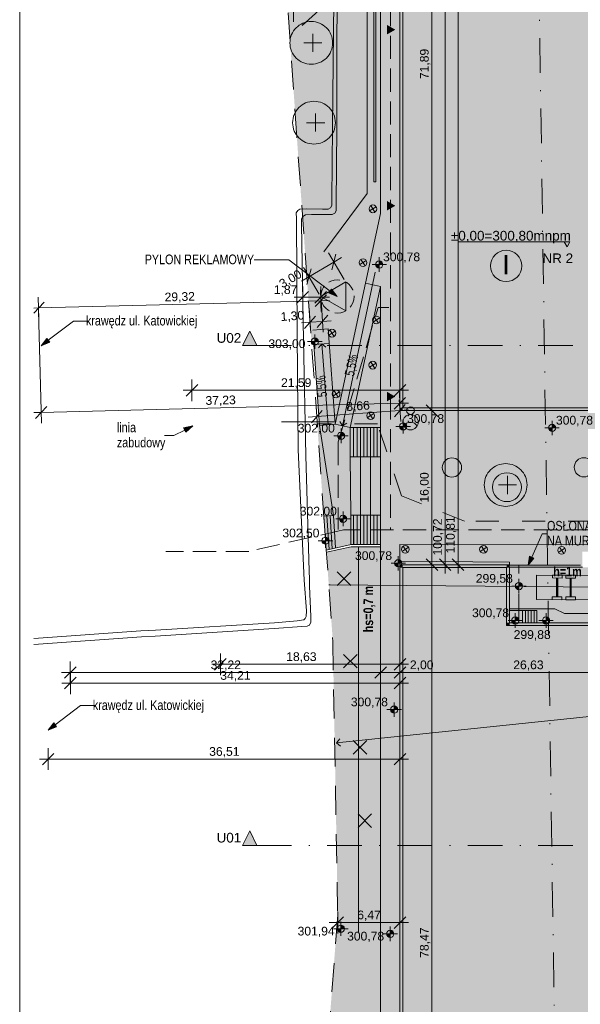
# Model space of a CAD drawing. Extents: x 3 to 280, y 3 to 294.
# Tile 5 of 15: x 3 to 61, y 120 to 222. Entities that reach past the tile are written whole.
import ezdxf
from ezdxf.xclip import XClip

# ---------------------------------------------------------------- set-up
doc = ezdxf.new("R2010")
doc.units = 0
doc.header["$MEASUREMENT"] = 0
doc.header["$XCLIPFRAME"] = 0
for name, pattern in [('Krawędzie ukryte', [1.7, 1.2, -0.5]), ('Kropki i Kreski', [3.6, 1.8, -0.9, 0, -0.9]), ('Kropki i Kreski 2', [2.5, 1.5, -0.5, 0, -0.5]), ('Kropki przerywana 1', [2.5, 1.5, -1]), ('Przerywana', [2.4, 1.2, -1.2]), ('Przerywana gęsta', [0.9, 0.6, -0.3])]:
    doc.linetypes.add(name, pattern=pattern)
for name, color, linetype in [('01FORMA - PZT - Inne obiekty', 7, 'Continuous'), ('FORMA - Arch 01 - 820-G Rysunki Obrazki', 7, 'Continuous'), ('FORMA - Arch 01 - PZT 0 ZAKRES OPRACOWANIA', 7, 'Continuous'), ('FORMA - Arch 01 - PZT 1 Strefy', 7, 'Continuous'), ('FORMA - Arch 01 - PZT 2 Budynki', 7, 'Continuous'), ('FORMA - Arch 01 - PZT 2 Inne obiekty', 7, 'Continuous'), ('FORMA - Arch 01 - PZT-3 Ukształtowanie terenu', 7, 'Continuous'), ('FORMA - Arch 01 - PZT-3 Zagospodarowanie', 7, 'Continuous'), ('FORMA - Arch 01 - PZT-4 Zieleń', 7, 'Continuous'), ('FORMA - Arch 01 - PZT-5 Opisy ogólne', 7, 'Continuous'), ('FORMA - Arch 01 - PZT-5 Opisy ogólne - Opisy szczegółowe', 7, 'Continuous'), ('FORMA - Arch 01 - PZT-6 Uzbrojenie - Oświeltlenia', 7, 'Continuous'), ('GES_PrzewodCieplowniczy', 7, 'Continuous'), ('GES_PrzewodCieplowniczy_Projektowany', 7, 'Continuous')]:
    doc.layers.add(name, color=color, linetype=linetype)
doc.styles.add('STYL_AUTOMATYCZNY_12', font='arial.ttf')
doc.styles.add('STYL_AUTOMATYCZNY_13', font='arial.ttf', dxfattribs={"width": 0.8})
doc.styles.add('STYL_AUTOMATYCZNY_2', font='arial.ttf')
doc.styles.add('STYL_AUTOMATYCZNY_7', font='arial.ttf', dxfattribs={"width": 0.7})
doc.styles.add('STYL_AUTOMATYCZNY_9', font='arial.ttf', dxfattribs={"width": 0.8})
doc.linetypes.add('Symbol (2)', pattern='A,0,[1,U02 PROJEKT ZAGOSPODAROWANIA TERENU1.Shx,S=0.007937,R=0,X=0,Y=0],-1,0', length=1)
doc.linetypes.add('X 1_2', pattern='A,0,[2,U02 PROJEKT ZAGOSPODAROWANIA TERENU1.Shx,S=0.039206,R=0,X=0,Y=0],-4.94,0', length=4.94)
picture_1 = doc.add_image_def('image1.tif', size_in_pixel=(6031, 4529))

# ---------------------------------------------------------------- blocks, each defined once
blk = doc.blocks.new('Rysunek_1_4', base_point=(290898.11, 247147.31))
at = {"color": 7, "lineweight": 13}
image = blk.add_image(picture_1, insert=(10.71, 323.42), size_in_units=(255.31, 191.72), rotation=-102.1296, dxfattribs=at)
image.set_boundary_path([(-0.5, -0.5), (6030.5, 4528.5)])
blk = doc.blocks.new('Rysunek_3_1', base_point=(290898.11, 247147.31))
at = {"linetype": 'Continuous', "lineweight": 0, "true_color": 0x000000}
for points in [[(34.25, 193.7), (36.87, 192.22), (36.84, 195.22)], [(35.97, 193.71), (35.37, 194.47), (35.07, 194.08)], [(5.22, 188.61), (6.12, 188.97), (5.82, 189.37)], [(20.96, 180.28), (20.01, 180.08), (20.24, 179.64)], [(55.77, 165.83), (56.38, 166.58), (55.92, 166.78)], [(5.94, 148.72), (6.83, 149.08), (6.53, 149.48)]]:
    blk.add_hatch(color=18, dxfattribs=at).paths.add_polyline_path(points)
at = {"layer": 'FORMA - Arch 01 - PZT 1 Strefy', "linetype": 'Continuous', "lineweight": 0, "true_color": 0x577933}
for points in [[(29.79, 238.12), (33.2, 190.22), (35.03, 190.35), (35.74, 180.46), (40.47, 202.31), (40.47, 255.76), (51.63, 255.76), (51.63, 264.23), (127.02, 264.23), (127.02, 183.16), (120.99, 177.13), (120.99, 175.93), (123.38, 175.93, 0.216609), (129.41, 178.71), (130.91, 268.17), (56.69, 266.83), (46.07, 266.63), (40.05, 266.52), (37.02, 266.47)], [(40.47, 194.75), (37.39, 180.51), (40.14, 180.51), (40.27, 180.12), (40.47, 180.12)], [(35.59, 170.99), (34.14, 180.34), (34.13, 180.51), (33.89, 180.51), (34.57, 170.92)], [(37.3, 180.12), (40.27, 180.12), (40.14, 180.51), (37.39, 180.51)], [(52.08, 173.93, 1), (55.08, 173.93, 1)], [(32.51, 83.42), (40.47, 83.53), (40.47, 167.75), (37.4, 167.75), (34.84, 167.17), (35.51, 157.93), (36.02, 129.69)], [(42.47, 166.25), (53.85, 166.16), (53.85, 165.88), (53.85, 165.63), (61.42, 165.63), (61.42, 167.23), (68.62, 167.23), (68.62, 165.63), (72.62, 165.63), (74.87, 165.63), (74.87, 166.92), (70.31, 167.92), (42.47, 167.97)]]:
    blk.add_hatch(color=77, dxfattribs=at).paths.add_polyline_path(points)
at = {"layer": 'FORMA - Arch 01 - PZT 1 Strefy', "linetype": 'Continuous', "lineweight": 0, "true_color": 0x606060}
for points in [[(40.47, 202.28), (35.74, 180.46), (37.3, 180.12), (40.47, 194.75), (40.47, 181.88), (42.47, 181.88), (42.47, 253.76), (53.63, 253.76), (53.63, 262.23), (117, 262.23), (118.77, 262.23), (124.77, 262.23), (124.77, 253.98), (124.77, 234.38), (127.02, 234.38), (127.02, 256.08), (127.02, 264.23), (51.63, 264.23), (51.63, 255.76), (40.47, 255.76)], [(35.74, 180.46), (35.03, 190.35), (33.21, 190.22), (33.31, 188.72), (33.55, 188.74), (34.14, 180.34)], [(37.32, 177.09), (37.36, 171.01), (40.47, 171.01), (40.47, 177.09)], [(40.44, 83.53), (42.61, 83.53), (42.61, 85.29), (73.07, 85.29), (80.08, 87.39), (80.08, 104.06), (75.08, 104.06), (75.08, 107.9, 0.414214), (74.48, 108.5), (74.3, 108.5), (74.3, 89.89), (49.08, 89.89), (49.08, 87.41), (49.06, 87.41), (42.61, 87.41), (42.61, 89.89), (42.47, 89.89), (42.47, 165.88), (53.85, 165.88), (53.85, 166.16), (40.47, 166.26), (40.47, 152.82), (40.44, 152.84), (40.44, 107.04), (40.44, 105.4), (40.44, 97.2), (40.44, 87.73), (40.44, 87.41), (40.44, 85.29)], [(59.54, 160.83), (58.54, 161.3), (53.85, 161.3), (53.85, 159.87), (69.1, 159.87), (69.1, 144.82), (69.28, 144.82, 0.414595), (69.88, 145.42), (69.88, 159.83), (75.08, 159.83, 0.413738), (74.08, 160.83)]]:
    blk.add_hatch(color=251, dxfattribs=at).paths.add_polyline_path(points)
at = {"layer": 'FORMA - Arch 01 - PZT 1 Strefy', "linetype": 'Continuous', "lineweight": 0, "true_color": 0xf0e6d9}
for points in [[(42.47, 253.76), (42.47, 181.88), (67.58, 181.88), (67.58, 234.38), (118.77, 234.38), (118.77, 244.23), (124.77, 244.23), (124.77, 262.23), (53.63, 262.23), (53.63, 253.76)], [(42.47, 165.88), (42.47, 89.89), (42.61, 89.89), (42.61, 87.41), (49.08, 87.41), (49.08, 89.89), (74.3, 89.89), (74.3, 143.24), (69.1, 143.24), (69.1, 159.87), (53.85, 159.87), (53.85, 165.88)]]:
    blk.add_hatch(color=254, dxfattribs=at).paths.add_polyline_path(points)
at = {"layer": 'FORMA - Arch 01 - PZT 1 Strefy', "linetype": 'Continuous', "lineweight": 0, "true_color": 0x786554}
for points in [[(74.88, 181.88), (40.47, 181.88), (40.47, 179.52), (42.65, 173.03), (49.16, 170.41), (67.15, 170.41), (68.82, 172.12), (70.56, 173.91), (74.47, 173.79), (74.88, 173.79)], [(35.59, 170.99), (34.57, 170.92), (34.82, 167.4), (37.38, 167.98), (37.36, 171.01), (37.3, 180.12), (35.74, 180.46), (34.14, 180.34)], [(37.3, 180.12), (37.32, 177.09), (40.47, 177.09), (40.47, 180.12)], [(42.65, 173.03), (40.47, 179.52), (40.47, 167.98), (40.47, 166.25), (42.47, 166.25), (42.47, 167.97), (70.31, 167.92), (74.87, 166.92), (74.87, 169.33, 0.007414), (74.82, 170.05), (74.88, 173.87), (70.56, 173.91), (67.15, 170.41), (49.16, 170.41)], [(40.47, 171.01), (37.36, 171.01), (37.38, 167.98), (37.4, 167.99), (40.47, 167.98)]]:
    blk.add_hatch(color=37, dxfattribs=at).paths.add_polyline_path(points)
at = {"layer": 'FORMA - Arch 01 - PZT 1 Strefy', "linetype": 'Continuous', "lineweight": 0, "true_color": 0x69697f}
h = blk.add_hatch(color=8, dxfattribs=at)
h.paths.add_polyline_path([(53.85, 161.3), (58.54, 161.3), (59.54, 160.83), (74.08, 160.83, -0.233884), (74.87, 160.43, -0.164402), (75.08, 159.83), (75.08, 145.99), (69.88, 145.99), (69.88, 145.42, -0.414102), (69.28, 144.82), (69.1, 144.82), (69.1, 143.24), (70.42, 143.24), (70.42, 143.42, -0.414214), (71.02, 144.02), (75.08, 144.02), (75.08, 142.72), (80.08, 142.72), (80.08, 104.06), (80.08, 87.39), (98.64, 92.94), (116.65, 110.04, 0.198373), (119.58, 117.11), (119.58, 161.33), (91.15, 161.33, -0.414214), (88.15, 164.33), (88.15, 164.83, -0.414214), (91.15, 167.83), (127.96, 167.83, -0.063253), (129.21, 167.67), (129.32, 173.96, -0.052799), (128.16, 173.8), (89.15, 173.83, -0.086628), (88.81, 173.89), (74.88, 173.87), (74.87, 169.33), (74.87, 165.63), (68.62, 165.63), (61.42, 165.63), (53.85, 165.63)])
h.paths.add_polyline_path([(86.58, 149.83), (96.58, 149.83), (96.58, 99.03), (86.58, 99.03)], flags=0)
h.paths.add_polyline_path([(100.38, 109.1, -0.004779), (100.38, 109.16), (100.4, 109.16)], flags=0)
h.paths.add_polyline_path([(108.08, 109.83), (103.08, 109.83), (103.08, 154.83), (113.08, 154.83), (113.08, 114.83), (108.08, 114.83)], flags=0)
at = {"layer": 'FORMA - Arch 01 - PZT 2 Budynki', "linetype": 'Continuous', "lineweight": 0, "true_color": 0x000000}
for points in [[(42.77, 182.18), (42.77, 253.46), (42.47, 253.46), (42.47, 182.18)], [(41.12, 220.9), (41.99, 221.4), (41.12, 221.9)], [(41.12, 202.63), (41.99, 203.13), (41.12, 203.63)], [(41.12, 182.83), (41.99, 183.33), (41.12, 183.83)], [(42.47, 182.18), (42.47, 181.88), (42.77, 182.18)], [(42.77, 182.18), (42.47, 181.88), (42.77, 181.88)], [(67.28, 182.18), (42.77, 182.18), (42.77, 181.88), (67.28, 181.88)], [(42.77, 165.88), (42.47, 165.88), (42.77, 165.58)], [(42.77, 165.58), (42.47, 165.88), (42.47, 165.58)], [(42.77, 90.19), (42.77, 165.58), (42.47, 165.58), (42.47, 90.19)], [(42.77, 165.58), (53.55, 165.58), (53.55, 165.88), (42.77, 165.88)], [(53.55, 165.58), (53.85, 165.88), (53.55, 165.88)], [(53.55, 165.58), (53.85, 165.58), (53.85, 165.88)], [(53.55, 165.58), (53.55, 159.87), (53.85, 159.87), (53.85, 165.58)], [(53.55, 159.57), (53.85, 159.87), (53.55, 159.87)], [(53.85, 159.87), (53.55, 159.57), (53.85, 159.57)], [(53.85, 159.57), (68.8, 159.57), (68.8, 159.87), (53.85, 159.87)]]:
    blk.add_hatch(color=18, dxfattribs=at).paths.add_polyline_path(points)
at = {"layer": 'FORMA - Arch 01 - PZT 2 Inne obiekty', "linetype": 'Continuous', "lineweight": 18}
for points in [[(39.77, 256.26), (39.77, 205.61), (39.97, 205.61), (39.97, 256.26)], [(61.22, 165.83), (53.85, 165.83), (53.85, 165.63), (61.22, 165.63)]]:
    blk.add_hatch(color=211, dxfattribs=at).paths.add_polyline_path(points)
at = {"layer": 'FORMA - Arch 01 - PZT-3 Ukształtowanie terenu', "linetype": 'Continuous', "lineweight": 18}
for points in [[(40.33, 197.03), (40.7, 197.03), (40.67, 197.17), (40.59, 197.29), (40.47, 197.37), (40.33, 197.4)], [(40.33, 197.03), (39.95, 197.03), (39.98, 196.88), (40.06, 196.76), (40.18, 196.68), (40.33, 196.65)], [(33.64, 189.03), (33.27, 189.03), (33.3, 188.89), (33.38, 188.76), (33.5, 188.68), (33.64, 188.66)], [(33.64, 189.03), (34.02, 189.03), (33.99, 189.17), (33.91, 189.3), (33.79, 189.38), (33.64, 189.41)], [(42.81, 180.24), (42.44, 180.24), (42.47, 180.1), (42.55, 179.98), (42.67, 179.9), (42.81, 179.87)], [(42.81, 180.24), (43.19, 180.24), (43.16, 180.39), (43.08, 180.51), (42.96, 180.59), (42.81, 180.62)], [(58.27, 180.08), (57.9, 180.08), (57.93, 179.93), (58.01, 179.81), (58.13, 179.73), (58.27, 179.7)], [(58.27, 180.08), (58.65, 180.08), (58.62, 180.22), (58.54, 180.34), (58.42, 180.42), (58.27, 180.45)], [(36.36, 179.26), (35.98, 179.26), (36.01, 179.12), (36.09, 179), (36.21, 178.91), (36.36, 178.89)], [(36.36, 179.26), (36.73, 179.26), (36.7, 179.4), (36.62, 179.53), (36.5, 179.61), (36.36, 179.64)], [(36.57, 170.65), (36.19, 170.65), (36.22, 170.5), (36.3, 170.38), (36.42, 170.3), (36.57, 170.27)], [(36.57, 170.65), (36.94, 170.65), (36.91, 170.79), (36.83, 170.91), (36.71, 170.99), (36.57, 171.02)], [(34.75, 168.38), (35.13, 168.38), (35.1, 168.52), (35.02, 168.65), (34.9, 168.73), (34.75, 168.76)], [(34.75, 168.38), (34.38, 168.38), (34.41, 168.24), (34.49, 168.12), (34.61, 168.03), (34.75, 168.01)], [(42.3, 166.03), (41.93, 166.03), (41.95, 165.88), (42.03, 165.76), (42.16, 165.68), (42.3, 165.65)], [(42.3, 166.03), (42.68, 166.03), (42.65, 166.17), (42.57, 166.29), (42.44, 166.37), (42.3, 166.4)], [(54.83, 163.67), (54.46, 163.67), (54.49, 163.52), (54.57, 163.4), (54.69, 163.32), (54.83, 163.29)], [(54.83, 163.67), (55.21, 163.67), (55.18, 163.81), (55.1, 163.93), (54.98, 164.01), (54.83, 164.04)], [(54.45, 160.1), (54.82, 160.1), (54.79, 160.24), (54.71, 160.37), (54.59, 160.45), (54.45, 160.48)], [(57.64, 160.1), (58.01, 160.1), (57.98, 160.24), (57.9, 160.37), (57.78, 160.45), (57.64, 160.48)], [(54.45, 160.1), (54.07, 160.1), (54.1, 159.96), (54.18, 159.84), (54.3, 159.75), (54.45, 159.73)], [(57.64, 160.1), (57.26, 160.1), (57.29, 159.96), (57.37, 159.84), (57.49, 159.75), (57.64, 159.73)], [(41.87, 150.85), (42.25, 150.85), (42.22, 150.99), (42.14, 151.11), (42.01, 151.19), (41.87, 151.22)], [(41.87, 150.85), (41.5, 150.85), (41.52, 150.7), (41.61, 150.58), (41.73, 150.5), (41.87, 150.47)], [(36.34, 128.12), (35.97, 128.12), (35.99, 127.98), (36.08, 127.85), (36.2, 127.77), (36.34, 127.74)], [(36.34, 128.12), (36.72, 128.12), (36.69, 128.26), (36.61, 128.39), (36.48, 128.47), (36.34, 128.49)], [(41.47, 127.59), (41.85, 127.59), (41.82, 127.74), (41.74, 127.86), (41.62, 127.94), (41.47, 127.97)], [(41.47, 127.59), (41.1, 127.59), (41.13, 127.45), (41.21, 127.33), (41.33, 127.25), (41.47, 127.22)]]:
    blk.add_hatch(color=226, dxfattribs=at).paths.add_polyline_path(points)
at = {"layer": 'FORMA - Arch 01 - PZT-3 Zagospodarowanie', "linetype": 'Continuous', "lineweight": 0, "true_color": 0x000000}
for points in [[(50.63, 181.88), (50.92, 175.09), (50.92, 181.88)], [(40.47, 175.21), (40.47, 174.92), (49.26, 174.92)], [(50.63, 167.95), (50.92, 167.95), (50.92, 174.74)]]:
    blk.add_hatch(color=18, dxfattribs=at).paths.add_polyline_path(points)
at = {"layer": 'FORMA - Arch 01 - PZT-5 Opisy ogólne', "linetype": 'Continuous', "lineweight": 0, "true_color": 0x000000}
for points in [[(26.13, 188.62), (27.63, 188.62), (26.88, 190.12)], [(26.13, 136.76), (27.63, 136.76), (26.88, 138.26)]]:
    blk.add_hatch(color=18, dxfattribs=at).paths.add_polyline_path(points)
at = {"layer": 'FORMA - Arch 01 - PZT-6 Uzbrojenie - Oświeltlenia', "linetype": 'Continuous', "lineweight": 0, "true_color": 0x000000}
blk.add_hatch(color=18, dxfattribs=at).paths.add_polyline_path([(42.88, 180.28, 0.57735), (44.26, 180.28, 0.57735)])
at = {"color": 85, "linetype": 'Continuous', "lineweight": 18, "ltscale": 2}
for p, q in [((48.51, 165.88), (48.51, 276.68)), ((47.17, 165.88), (47.17, 266.59)), ((45.8, 181.88), (45.8, 253.76)), ((36.69, 195.48), (35.05, 198.26)), ((33.03, 195.77), (35.62, 197.29)), ((35.62, 197.29), (36.39, 197.75)), ((34.1, 193.96), (32.46, 196.74)), ((32.26, 195.31), (33.03, 195.77)), ((32.38, 192.51), (32.38, 194.76)), ((34.24, 194.4), (34.29, 192.15)), ((34.25, 192.51), (34.25, 194.76)), ((4.93, 193.65), (4.99, 191.41)), ((34.27, 193.27), (4.96, 192.53)), ((31.48, 193.63), (32.38, 193.63)), ((32.38, 193.63), (34.25, 193.63)), ((34.25, 193.63), (35.15, 193.63)), ((35.16, 193.3), (34.27, 193.27)), ((34.52, 190.01), (34.28, 193.4)), ((4.96, 192.53), (4.46, 192.52)), ((4.97, 192.23), (5.26, 180.56)), ((33.22, 189.91), (33.04, 192.49)), ((33.14, 191.04), (34.44, 191.13)), ((34.44, 191.13), (35.33, 191.19)), ((32.24, 190.97), (33.14, 191.04)), ((20.88, 182.85), (20.88, 185.1)), ((42.47, 182.18), (42.47, 185.1)), ((19.98, 183.98), (20.88, 183.98)), ((20.88, 183.98), (42.47, 183.98)), ((42.47, 183.98), (43.37, 183.98)), ((42.55, 180.75), (42.39, 183)), ((42.42, 183.76), (42.48, 181.51)), ((42.45, 182.63), (5.23, 181.69)), ((33.92, 180.14), (33.76, 182.38)), ((33.84, 181.26), (42.47, 181.88)), ((43.35, 182.66), (42.45, 182.63)), ((42.47, 181.88), (43.37, 181.94)), ((46.92, 181.88), (42.77, 181.88)), ((46.92, 181.88), (42.77, 181.88)), ((66.12, 181.88), (42.77, 181.88)), ((45.8, 181.88), (45.8, 182.78)), ((45.8, 165.88), (45.8, 181.88)), ((45.8, 180.98), (45.8, 181.88)), ((5.23, 181.69), (4.46, 181.67)), ((32.94, 181.2), (33.84, 181.26)), ((42.47, 153.58), (42.47, 165.58)), ((42.47, 154.42), (42.47, 165.58)), ((42.47, 144.59), (42.47, 165.58)), ((42.47, 127.62), (42.47, 165.58)), ((46.92, 165.88), (42.77, 165.88)), ((48.3, 165.88), (42.77, 165.88)), ((45.8, 87.41), (45.8, 165.88)), ((49.63, 165.88), (46.1, 165.88)), ((47.17, 164.98), (47.17, 165.88)), ((48.51, 164.98), (48.51, 165.88)), ((23.84, 154.42), (23.84, 156.67)), ((8.25, 153.58), (8.25, 155.83)), ((22.94, 155.55), (23.84, 155.55)), ((23.84, 155.55), (42.47, 155.55)), ((40.47, 153.58), (40.47, 155.83)), ((42.47, 155.55), (43.37, 155.55)), ((7.35, 154.7), (8.25, 154.7)), ((8.25, 154.7), (40.47, 154.7)), ((8.26, 152.47), (8.26, 154.72)), ((40.47, 154.7), (42.47, 154.7)), ((42.47, 152.47), (42.47, 154.72)), ((42.47, 154.7), (69.1, 154.7)), ((7.36, 153.6), (8.26, 153.6)), ((8.26, 153.6), (42.47, 153.6)), ((42.47, 153.6), (43.37, 153.6)), ((5.96, 144.59), (5.96, 146.84)), ((5.06, 145.71), (5.96, 145.71)), ((5.96, 145.71), (42.47, 145.71)), ((42.47, 145.71), (43.37, 145.71)), ((36.01, 127.62), (36.01, 129.87)), ((35.11, 128.75), (36.01, 128.75)), ((36.01, 128.75), (42.47, 128.75)), ((42.47, 128.75), (43.37, 128.75))]:
    blk.add_line(p, q, dxfattribs=at)
at = {"color": 243, "linetype": 'Continuous', "lineweight": 18, "ltscale": 2}
for p, q in [((30.93, 197.51), (27.34, 197.51)), ((35.22, 194.28), (30.93, 197.51)), ((5.97, 189.17), (8.59, 191.15)), ((8.59, 191.15), (10.08, 191.15)), ((20.13, 179.86), (18.99, 179.29)), ((18.99, 179.29), (18.03, 179.29)), ((56.15, 166.68), (57.24, 169.1)), ((57.24, 169.1), (57.74, 169.1)), ((6.68, 149.28), (9.31, 151.26)), ((9.31, 151.26), (10.8, 151.26))]:
    blk.add_line(p, q, dxfattribs=at)
at = {"color": 45, "linetype": 'Continuous', "lineweight": 18, "ltscale": 2}
for p, q in [((35.41, 196.47), (35.83, 198.11)), ((33.25, 196.59), (32.82, 194.95)), ((32.98, 194.23), (31.78, 193.03)), ((33.65, 193.03), (34.85, 194.23)), ((5.54, 193.14), (4.46, 192)), ((33.68, 192.66), (34.85, 193.89)), ((33.7, 191.68), (32.58, 190.4)), ((33.88, 190.49), (34.99, 191.77)), ((21.48, 184.58), (20.28, 183.38)), ((41.87, 183.38), (43.07, 184.58)), ((41.87, 182.02), (43.04, 183.25)), ((5.82, 182.3), (4.65, 181.07)), ((34.39, 181.9), (33.28, 180.62)), ((41.92, 181.23), (43.03, 182.52)), ((46.4, 181.28), (45.2, 182.48)), ((45.2, 182.48), (46.4, 181.28)), ((45.2, 166.48), (46.4, 165.28)), ((46.57, 166.48), (47.77, 165.28)), ((47.91, 166.48), (49.11, 165.28)), ((8.85, 155.3), (7.65, 154.1)), ((24.44, 156.15), (23.24, 154.95)), ((41.07, 155.3), (39.87, 154.1)), ((41.87, 154.95), (43.07, 156.15)), ((43.07, 155.3), (41.87, 154.1)), ((8.86, 154.2), (7.66, 153)), ((41.87, 153), (43.07, 154.2)), ((6.56, 146.31), (5.36, 145.11)), ((41.87, 145.11), (43.07, 146.31)), ((36.61, 129.35), (35.41, 128.15)), ((41.87, 128.15), (43.07, 129.35))]:
    blk.add_line(p, q, dxfattribs=at)
at = {"color": 242, "linetype": 'Continuous', "lineweight": 18, "ltscale": 2}
for p, q in [((35.07, 194.08), (35.37, 194.47)), ((35.97, 193.71), (35.37, 194.47)), ((35.97, 193.71), (35.07, 194.08)), ((5.22, 188.61), (5.82, 189.37)), ((5.82, 189.37), (6.12, 188.97)), ((5.22, 188.61), (6.12, 188.97)), ((20.96, 180.28), (20.01, 180.08)), ((20.24, 179.64), (20.01, 180.08)), ((20.96, 180.28), (20.24, 179.64)), ((55.77, 165.83), (55.92, 166.78)), ((55.77, 165.83), (56.38, 166.58)), ((55.92, 166.78), (56.38, 166.58)), ((5.94, 148.72), (6.53, 149.48)), ((6.53, 149.48), (6.83, 149.08)), ((5.94, 148.72), (6.83, 149.08))]:
    blk.add_line(p, q, dxfattribs=at)
at = {"color": 235, "linetype": 'Przerywana', "lineweight": 18, "ltscale": 2}
for p, q in [((40.14, 180.51), (33.89, 180.51)), ((42.65, 173.03), (40.14, 180.51)), ((49.16, 170.41), (42.65, 173.03)), ((67.15, 170.41), (49.16, 170.41))]:
    blk.add_line(p, q, dxfattribs=at)
at = {"color": 7, "linetype": 'Continuous', "lineweight": 18, "ltscale": 2}
for p, q in [((58.73, 162.56), (58.74, 164.51)), ((58.79, 162.56), (58.8, 164.51)), ((58.85, 162.56), (58.86, 164.51)), ((60.13, 162.55), (60.14, 164.5)), ((60.19, 162.55), (60.2, 164.5)), ((60.25, 162.55), (60.26, 164.5)), ((58.85, 163.53), (58.75, 163.53)), ((60.24, 163.53), (60.14, 163.53))]:
    blk.add_line(p, q, dxfattribs=at)
at = {"color": 236, "linetype": 'Continuous', "lineweight": 18, "ltscale": 2, "flags": 128}
blk.add_lwpolyline([(34.25, 193.7), (36.84, 195.22), (36.87, 192.22)], close=True, dxfattribs=at)
at = {"color": 7, "linetype": 'Continuous', "lineweight": 18, "ltscale": 2, "flags": 128}
for points in [[(70.54, 162.21), (56.64, 162.26), (56.65, 164.81), (70.55, 164.76)], [(59.3, 164.5), (58.3, 164.51), (58.3, 164.81)], [(58.3, 164.81), (59.3, 164.8), (59.3, 164.5)], [(60.7, 164.5), (59.7, 164.5), (59.7, 164.8)], [(59.7, 164.8), (60.7, 164.8), (60.7, 164.5)], [(59.29, 162.55), (58.29, 162.56), (58.29, 162.26)], [(58.29, 162.26), (59.29, 162.25), (59.29, 162.55)], [(60.69, 162.55), (59.69, 162.55), (59.69, 162.25)], [(59.69, 162.25), (60.69, 162.25), (60.69, 162.55)]]:
    blk.add_lwpolyline(points, dxfattribs=at)
at = {"color": 230, "linetype": 'Przerywana gęsta', "lineweight": 18, "ltscale": 2}
blk.add_circle((35.99, 193.72), 1.73, dxfattribs=at)
at = {"layer": '01FORMA - PZT - Inne obiekty', "color": 221, "linetype": 'X 1_2', "lineweight": 18, "ltscale": 2}
blk.add_line((32.32, 221.83), (50.75, 238.53), dxfattribs=at)
at = {"layer": '01FORMA - PZT - Inne obiekty', "color": 222, "linetype": 'X 1_2', "lineweight": 18, "ltscale": 2}
for p, q in [((78.24, 163.44), (35.09, 163.79)), ((35.09, 163.79), (35.23, 163.79)), ((80.21, 152), (35.89, 147.41))]:
    blk.add_line(p, q, dxfattribs=at)
at = {"layer": '01FORMA - PZT - Inne obiekty', "color": 222, "linetype": 'Continuous', "lineweight": 18, "ltscale": 2}
for q in [(36.22, 147.82), (36.3, 147.07)]:
    blk.add_line((35.89, 147.41), q, dxfattribs=at)
at = {"layer": 'FORMA - Arch 01 - PZT 0 ZAKRES OPRACOWANIA', "color": 233, "linetype": 'Kropki przerywana 1', "lineweight": 18, "ltscale": 2}
for p, q in [((29.79, 238.12), (35.5, 157.93)), ((35.5, 157.93), (36.01, 129.54)), ((36.01, 129.54), (32.51, 83.42))]:
    blk.add_line(p, q, dxfattribs=at)
at = {"layer": 'FORMA - Arch 01 - PZT 2 Budynki', "color": 245, "linetype": 'Continuous', "lineweight": 18, "ltscale": 2}
for p, q in [((48.59, 199.4), (60.12, 199.4)), ((59.83, 198.88), (59.53, 199.4)), ((60.12, 199.4), (59.83, 198.88))]:
    blk.add_line(p, q, dxfattribs=at)
at = {"layer": 'FORMA - Arch 01 - PZT 2 Budynki', "color": 247, "linetype": 'Kropki i Kreski 2', "lineweight": 18, "ltscale": 2}
for p, q in [((54.83, 165.83), (53.85, 165.83)), ((54.83, 159.87), (54.83, 165.83))]:
    blk.add_line(p, q, dxfattribs=at)
at = {"layer": 'FORMA - Arch 01 - PZT 2 Budynki', "color": 244, "linetype": 'Continuous', "lineweight": 18, "ltscale": 2, "flags": 128}
for points in [[(42.47, 253.76), (42.47, 182.18)], [(42.77, 182.18), (42.77, 253.46)], [(42.47, 181.88), (42.47, 182.18)], [(42.47, 181.88), (67.58, 181.88)], [(67.28, 182.18), (42.77, 182.18)], [(42.47, 165.88), (42.77, 165.88)], [(42.47, 165.88), (42.47, 89.89)], [(53.55, 165.88), (42.77, 165.88)], [(42.77, 90.19), (42.77, 165.58)], [(42.77, 165.58), (53.55, 165.58)], [(53.85, 165.88), (53.55, 165.88)], [(53.55, 165.58), (53.55, 159.87)], [(53.85, 165.83), (53.85, 165.88)], [(53.85, 159.87), (53.85, 165.63)], [(53.55, 159.57), (53.55, 159.87)], [(53.55, 159.57), (68.8, 159.57)], [(68.8, 159.87), (53.85, 159.87)]]:
    blk.add_lwpolyline(points, dxfattribs=at)
at = {"layer": 'FORMA - Arch 01 - PZT 2 Budynki', "color": 245, "linetype": 'Continuous', "lineweight": 18, "ltscale": 2}
blk.add_circle((53.5, 196.89), 1.63, dxfattribs=at)
at = {"layer": 'FORMA - Arch 01 - PZT 2 Inne obiekty', "color": 211, "linetype": 'Continuous', "lineweight": 18, "ltscale": 2, "flags": 128}
for points in [[(39.77, 256.26), (39.77, 205.61)], [(39.97, 205.61), (39.97, 256.26)], [(39.77, 205.61), (39.97, 205.61)], [(61.22, 165.83), (53.85, 165.83)], [(53.85, 165.63), (61.42, 165.63)]]:
    blk.add_lwpolyline(points, dxfattribs=at)
at = {"layer": 'FORMA - Arch 01 - PZT-3 Ukształtowanie terenu', "color": 226, "linetype": 'Continuous', "lineweight": 18, "ltscale": 2}
for p, q in [((31.42, 222.2), (31.42, 223.7)), ((40.33, 196.28), (40.33, 197.78)), ((39.58, 197.03), (41.08, 197.03)), ((32.89, 189.03), (34.39, 189.03)), ((33.64, 188.28), (33.64, 189.78)), ((42.81, 179.49), (42.81, 180.99)), ((58.27, 179.33), (58.27, 180.83)), ((36.36, 178.51), (36.36, 180.01)), ((42.06, 180.24), (43.56, 180.24)), ((57.52, 180.08), (59.02, 180.08)), ((35.61, 179.26), (37.11, 179.26)), ((35.82, 170.65), (37.32, 170.65)), ((36.57, 169.9), (36.57, 171.4)), ((34.75, 167.63), (34.75, 169.13)), ((34, 168.38), (35.5, 168.38)), ((42.3, 165.28), (42.3, 166.78)), ((41.55, 166.03), (43.05, 166.03)), ((54.08, 163.67), (55.58, 163.67)), ((54.83, 162.92), (54.83, 164.42)), ((54.45, 159.35), (54.45, 160.85)), ((57.64, 159.35), (57.64, 160.85)), ((53.7, 160.1), (55.2, 160.1)), ((56.89, 160.1), (58.39, 160.1)), ((41.87, 150.1), (41.87, 151.6)), ((41.12, 150.85), (42.62, 150.85)), ((36.34, 127.37), (36.34, 128.87)), ((35.59, 128.12), (37.09, 128.12)), ((41.47, 126.84), (41.47, 128.34)), ((40.72, 127.59), (42.22, 127.59))]:
    blk.add_line(p, q, dxfattribs=at)
for centre in [(40.33, 197.03), (33.64, 189.03), (42.81, 180.24), (58.27, 180.08), (36.36, 179.26), (36.57, 170.65), (34.75, 168.38), (42.3, 166.03), (54.83, 163.67), (54.45, 160.1), (57.64, 160.1), (41.87, 150.85), (36.34, 128.12), (41.47, 127.59)]:
    blk.add_circle(centre, 0.375, dxfattribs=at)
at = {"layer": 'FORMA - Arch 01 - PZT-3 Zagospodarowanie', "color": 244, "linetype": 'Continuous', "lineweight": 18, "ltscale": 2}
for p, q in [((40.47, 255.76), (40.47, 202.31)), ((40.47, 202.31), (38.91, 195.09)), ((39.9, 196.24), (36.52, 180.29)), ((38.91, 195.09), (35.74, 180.46)), ((40.47, 194.75), (37.3, 180.12)), ((40.47, 194.75), (38.91, 195.09)), ((40.47, 194.75), (40.47, 97.27)), ((33.44, 190.23), (35.03, 190.35)), ((35.74, 180.46), (35.03, 190.35)), ((33.55, 188.74), (35.14, 188.85)), ((34.14, 180.34), (33.55, 188.74)), ((35.01, 180.41), (34.37, 188.8)), ((35.61, 180.71), (30.17, 180.71)), ((34.14, 180.34), (35.74, 180.46)), ((34.14, 180.34), (35.59, 170.99)), ((37.3, 180.12), (35.74, 180.46)), ((37.3, 180.12), (40.47, 180.12)), ((37.3, 180.12), (37.32, 177.09)), ((37.65, 180.12), (37.67, 177.09)), ((38.02, 177.09), (38.02, 180.12)), ((38.37, 177.09), (38.37, 180.12)), ((38.72, 177.09), (38.72, 180.12)), ((39.07, 177.09), (39.07, 180.12)), ((39.42, 177.09), (39.42, 180.12)), ((39.77, 177.09), (39.77, 180.12)), ((40.12, 177.09), (40.12, 180.12)), ((37.32, 177.09), (40.47, 177.09)), ((37.32, 177.09), (37.36, 171.01)), ((38.37, 171.01), (38.37, 177.09)), ((39.42, 171.01), (39.42, 177.09)), ((40.47, 167.98), (40.47, 174.33)), ((35.59, 170.99), (34.57, 170.92)), ((34.57, 170.92), (34.82, 167.4)), ((34.88, 170.94), (35.13, 167.47)), ((35.45, 167.54), (35.23, 170.97)), ((35.8, 167.62), (35.58, 170.99)), ((37.36, 171.01), (40.47, 171.01)), ((37.36, 171.01), (37.38, 167.98)), ((37.67, 171.01), (37.69, 167.98)), ((38.02, 167.98), (38.02, 171.01)), ((38.37, 167.98), (38.37, 171.01)), ((38.72, 167.98), (38.72, 171.01)), ((39.07, 167.98), (39.07, 171.01)), ((39.42, 167.98), (39.42, 171.01)), ((39.77, 167.98), (39.77, 171.01)), ((40.12, 167.98), (40.12, 171.01)), ((37.67, 167.98), (37.67, 169.96)), ((37.4, 167.99), (34.82, 167.4)), ((34.84, 167.17), (37.4, 167.75)), ((40.47, 167.98), (37.4, 167.99)), ((40.47, 167.75), (37.4, 167.75)), ((42.47, 166.25), (42.47, 167.97)), ((42.47, 167.97), (70.31, 167.92)), ((42.47, 166.25), (53.85, 166.16)), ((42.47, 166.25), (42.47, 165.88)), ((53.85, 166.16), (53.85, 165.88)), ((55.2, 161.14), (53.85, 161.14)), ((55.2, 161.14), (55.2, 159.91)), ((56.7, 161.14), (55.2, 161.14)), ((55.5, 161.14), (55.5, 159.91)), ((55.8, 161.14), (55.8, 159.91)), ((56.1, 161.14), (56.1, 159.91)), ((56.4, 161.14), (56.4, 159.91)), ((56.7, 161.14), (56.7, 159.91))]:
    blk.add_line(p, q, dxfattribs=at)
at = {"layer": 'FORMA - Arch 01 - PZT-3 Zagospodarowanie', "color": 203, "linetype": 'Krawędzie ukryte', "lineweight": 18, "ltscale": 2}
for p, q in [((41.51, 254.76), (41.51, 169.49)), ((36.07, 178.62), (40.2, 192.59)), ((40.2, 192.59), (41.32, 192.59)), ((36.07, 178.62), (36.07, 169.53)), ((36.6, 169.49), (26.79, 167.27)), ((68.99, 169.49), (36.6, 169.49)), ((26.79, 167.27), (18.16, 167.27))]:
    blk.add_line(p, q, dxfattribs=at)
at = {"layer": 'FORMA - Arch 01 - PZT-3 Zagospodarowanie', "color": 246, "linetype": 'Continuous', "lineweight": 18, "ltscale": 2}
for p, q in [((34.37, 188.8), (34.03, 188.39)), ((34.37, 188.8), (34.77, 188.45)), ((36.52, 180.29), (36.23, 180.73)), ((36.52, 180.29), (36.96, 180.58)), ((53.85, 165.63), (61.42, 165.63)), ((58.54, 161.3), (53.85, 161.3)), ((59.54, 160.83), (58.54, 161.3)), ((74.08, 160.83), (59.54, 160.83))]:
    blk.add_line(p, q, dxfattribs=at)
at = {"layer": 'FORMA - Arch 01 - PZT-3 Zagospodarowanie', "color": 247, "linetype": 'Continuous', "lineweight": 18, "ltscale": 2}
for p, q in [((35.96, 165.13), (37.38, 163.72)), ((37.38, 165.13), (35.96, 163.72)), ((36.62, 156.58), (38.03, 155.17)), ((38.03, 156.58), (36.62, 155.17)), ((37.62, 147.65), (39.03, 146.24)), ((39.03, 147.65), (37.62, 146.24)), ((38.12, 140.04), (39.53, 138.62)), ((39.53, 140.04), (38.12, 138.62))]:
    blk.add_line(p, q, dxfattribs=at)
at = {"layer": 'FORMA - Arch 01 - PZT-3 Zagospodarowanie', "color": 245, "linetype": 'Symbol (2)', "lineweight": 18, "ltscale": 2, "flags": 128}
for points in [[(34.57, 198.35), (39.08, 204.41), (39.08, 257.19), (49.91, 257.19), (49.91, 265.74), (128.45, 265.74), (128.45, 219.44)], [(38.17, 127.78), (38.17, 157.7), (38.17, 167.69)]]:
    blk.add_lwpolyline(points, dxfattribs=at)
at = {"layer": 'FORMA - Arch 01 - PZT-3 Zagospodarowanie', "color": 244, "linetype": 'Continuous', "lineweight": 18, "ltscale": 2}
for centre, radius in [((47.87, 175.97), 1), ((61.57, 175.99), 1), ((53.58, 173.93), 1.5)]:
    blk.add_circle(centre, radius, dxfattribs=at)
at = {"layer": 'FORMA - Arch 01 - PZT-4 Zieleń', "color": 247, "linetype": 'Continuous', "lineweight": 18, "ltscale": 2}
for p, q in [((33.44, 219.09), (33.44, 220.97)), ((32.51, 220.03), (34.38, 220.03)), ((33.72, 210.82), (33.72, 212.69)), ((32.78, 211.75), (34.66, 211.75)), ((53.63, 173.22), (53.63, 175.1)), ((52.69, 174.16), (54.57, 174.16))]:
    blk.add_line(p, q, dxfattribs=at)
at = {"layer": 'FORMA - Arch 01 - PZT-4 Zieleń', "color": 248, "linetype": 'Continuous', "lineweight": 18, "ltscale": 2}
for centre in [(33.27, 220.03), (33.55, 211.75), (53.45, 174.16)]:
    blk.add_circle(centre, 2.22, dxfattribs=at)
at = {"layer": 'FORMA - Arch 01 - PZT-5 Opisy ogólne', "color": 246, "linetype": 'Kropki i Kreski', "lineweight": 18, "ltscale": 2}
for p, q in [((59.1, 78.24), (56.25, 270.53)), ((27.63, 188.62), (132.49, 188.62)), ((27.63, 136.76), (132.49, 136.76))]:
    blk.add_line(p, q, dxfattribs=at)
at = {"layer": 'FORMA - Arch 01 - PZT-5 Opisy ogólne', "color": 242, "linetype": 'Continuous', "lineweight": 18, "ltscale": 2, "flags": 128}
for points in [[(26.13, 188.62), (27.63, 188.62), (26.88, 190.12)], [(26.13, 136.76), (27.63, 136.76), (26.88, 138.26)]]:
    blk.add_lwpolyline(points, close=True, dxfattribs=at)
at = {"layer": 'FORMA - Arch 01 - PZT-6 Uzbrojenie - Oświeltlenia', "color": 7, "linetype": 'Continuous', "lineweight": 18, "ltscale": 2}
for p, q in [((39.33, 202.59), (40, 203.03)), ((39.88, 202.48), (39.45, 203.15)), ((38.3, 197.02), (38.97, 197.45)), ((38.86, 196.9), (38.42, 197.57)), ((39.69, 191.06), (40.36, 191.49)), ((40.24, 190.94), (39.81, 191.61)), ((35.08, 189.7), (35.75, 190.13)), ((35.63, 189.58), (35.2, 190.25)), ((39.32, 186.38), (39.99, 186.81)), ((39.87, 186.26), (39.44, 186.93)), ((36.07, 183.26), (35.64, 183.93)), ((35.52, 183.38), (36.19, 183.81)), ((39.1, 181.15), (39.77, 181.58)), ((39.65, 181.03), (39.22, 181.7)), ((42.7, 167.26), (43.37, 167.69)), ((43.25, 167.14), (42.82, 167.81)), ((50.81, 167.26), (51.48, 167.69)), ((51.36, 167.14), (50.93, 167.81)), ((58.93, 167.16), (59.6, 167.59)), ((59.48, 167.04), (59.04, 167.71))]:
    blk.add_line(p, q, dxfattribs=at)
for centre, radius in [((39.67, 202.81), 0.4), ((38.64, 197.23), 0.4), ((40.03, 191.28), 0.4), ((35.42, 189.91), 0.4), ((39.65, 186.59), 0.4), ((35.85, 183.6), 0.4), ((43.57, 181.88), 0.4), ((39.44, 181.36), 0.4), ((43.57, 180.68), 0.8), ((43.03, 167.47), 0.4), ((51.15, 167.47), 0.4), ((59.26, 167.38), 0.4)]:
    blk.add_circle(centre, radius, dxfattribs=at)
blk.add_arc((43.57, 179.88), 0.8, 30, 150, dxfattribs=at)
at = {"layer": 'GES_PrzewodCieplowniczy', "color": 212, "linetype": 'Continuous', "lineweight": 18, "ltscale": 2, "flags": 128}
for points in [[(4.46, 158.23), (15.56, 159.04), (17.09, 159.08), (29.44, 159.86), (31.8, 160.07), (32.5, 160.15), (32.64, 160.29), (32.75, 160.51), (32.77, 161.11), (32.52, 164.29), (32.49, 165), (32.45, 165.8), (31.92, 177.8), (31.79, 189.82), (31.72, 201.81), (31.71, 202.4), (31.87, 202.63), (32.08, 202.78), (32.73, 202.8), (34.44, 202.79), (35.01, 202.79), (35.26, 202.91), (35.39, 203.16), (35.42, 203.77), (35.48, 211.26), (35.59, 221.26), (35.7, 233.21)], [(36.08, 232.77), (35.93, 220.8), (35.91, 211.28), (35.84, 203.22), (35.84, 202.59), (35.7, 202.36), (35.45, 202.23), (34.82, 202.22), (33.28, 202.21), (32.66, 202.18), (32.38, 202.03), (32.25, 201.77), (32.27, 201.19), (32.47, 189.19), (32.69, 177.22), (33.06, 165.22), (33.08, 164.42), (33.08, 163.65), (33.23, 160.51), (33.24, 159.91), (33.08, 159.62), (32.86, 159.51), (32.3, 159.46), (29.42, 159.25), (17.06, 158.48), (15.64, 158.4), (4.46, 157.59)]]:
    blk.add_lwpolyline(points, dxfattribs=at)
at = {"color": 6, "linetype": 'Continuous', "lineweight": 18, "char_height": 0.9, "attachment_point": 7, "style": 'STYL_AUTOMATYCZNY_12'}
for s, insert, width, rotation in [('\\A1;{\\pql;\\fArial|b0|i0|c238|p0;\\W1.000000;71,89}', (45.62, 216.27), 3.0887, 90), ('\\A1;{\\pql;\\fArial|b0|i0|c238|p0;\\W1.000000;3,00}', (30.36, 194.4), 2.4023, 30.5223), ('\\A1;{\\pql;\\fArial|b0|i0|c238|p0;\\W1.000000;29,32}', (18.06, 193.04), 3.0887, 1.4565), ('\\A1;{\\pql;\\fArial|b0|i0|c238|p0;\\W1.000000;1,30}', (30.13, 191), 2.4023, 4.0685), ('\\A1;{\\pql;\\fArial|b0|i0|c238|p0;\\W1.000000;37,23}', (22.3, 182.3), 3.0887, 1.4565), ('\\A1;{\\pql;\\fArial|b0|i0|c238|p0;\\W1.000000;8,66}', (36.94, 181.66), 2.4023, 4.0685), ('\\A1;{\\pql;\\fArial|b0|i0|c238|p0;\\W1.000000;16,00}', (45.62, 172.33), 3.0887, 90), ('\\A1;{\\pql;\\fArial|b0|i0|c238|p0;\\W1.000000;110,81}', (48.33, 167.06), 3.6836, 90), ('\\A1;{\\pql;\\fArial|b0|i0|c238|p0;\\W1.000000;100,72}', (46.99, 166.84), 3.7752, 90), ('\\A1;{\\pql;\\fArial|b0|i0|c238|p0;\\W1.000000;78,47}', (45.62, 125.1), 3.0887, 90)]:
    blk.add_mtext(s, dxfattribs=dict(at, insert=insert, width=width, rotation=rotation))
at = {"color": 243, "linetype": 'Continuous', "lineweight": 18, "char_height": 1, "attachment_point": 6, "style": 'STYL_AUTOMATYCZNY_13'}
for s, insert in [('\\A1;{\\pqr;\\fArial|b0|i0|c238|p0;\\W0.800000;PYLON REKLAMOWY }', (27.34, 197.56)), ('\\A1;{\\pqr;\\fArial|b0|i0|c238|p0;\\W0.800000;krawędz ul. Katowickiej}', (21.43, 191.06)), ('\\A1;{\\pqr;\\fArial|b0|i0|c238|p0;\\W0.800000;krawędz ul. Katowickiej}', (22.14, 151.17))]:
    blk.add_mtext(s, dxfattribs=dict(at, insert=insert))
at = {"color": 6, "linetype": 'Continuous', "lineweight": 18, "char_height": 0.9, "attachment_point": 7, "style": 'STYL_AUTOMATYCZNY_12'}
for s, insert, width in [('\\A1;{\\pql;\\fArial|b0|i0|c238|p0;\\W1.000000;1,87}', (29.38, 193.81), 2.4023), ('\\A1;{\\pql;\\fArial|b0|i0|c238|p0;\\W1.000000;21,59}', (30.13, 184.16), 3.0887), ('\\A1;{\\pql;\\fArial|b0|i0|c238|p0;\\W1.000000;18,63}', (30.67, 155.73), 3.0887), ('\\A1;{\\pql;\\fArial|b0|i0|c238|p0;\\W1.000000;32,22}', (22.82, 154.88), 3.0887), ('\\A1;{\\pql;\\fArial|b0|i0|c238|p0;\\W1.000000;2,00}', (43.51, 154.88), 2.4023), ('\\A1;{\\pql;\\fArial|b0|i0|c238|p0;\\W1.000000;26,63}', (54.24, 154.88), 3.0887), ('\\A1;{\\pql;\\fArial|b0|i0|c238|p0;\\W1.000000;34,21}', (23.82, 153.78), 3.0887), ('\\A1;{\\pql;\\fArial|b0|i0|c238|p0;\\W1.000000;36,51}', (22.67, 145.89), 3.0887), ('\\A1;{\\pql;\\fArial|b0|i0|c238|p0;\\W1.000000;6,47}', (38.04, 128.93), 2.4023)]:
    blk.add_mtext(s, dxfattribs=dict(at, insert=insert, width=width))
at = {"color": 243, "linetype": 'Continuous', "lineweight": 18, "char_height": 1, "attachment_point": 4, "style": 'STYL_AUTOMATYCZNY_13'}
for s, insert, line_spacing_factor in [('\\A1;{\\pql;\\fArial|b0|i0|c238|p0;\\W0.800000;linia\\P\\pql;\\fArial|b0|i0|c238|p0;\\W0.800000;zabudowy}', (13.09, 179.2), 0.940384), ('\\A1;{\\pql;\\fArial|b0|i0|c238|p0;\\W0.800000;OSŁONA RAMPY\\P\\pql;\\fArial|b0|i0|c238|p0;\\W0.800000;NA MURZE OPOROWYM  }', (57.74, 169.15), 0.923867)]:
    blk.add_mtext(s, dxfattribs=dict(at, insert=insert, line_spacing_factor=line_spacing_factor))
at = {"layer": 'FORMA - Arch 01 - PZT 2 Budynki', "color": 141, "linetype": 'Continuous', "lineweight": 18, "attachment_point": 6, "style": 'STYL_AUTOMATYCZNY_2'}
for s, insert, char_height in [('\\A1;{\\pqr;\\pt0.46875;\\fArial|b0|i0|c238|p0;\\W1.000000;±0,00=300,\\fArial|b0|i0|c238|p0;\\W1.000000;8\\fArial|b0|i0|c238|p0;\\W1.000000;0mnpm}', (60.22, 199.87), 1), ('\\A1;{\\pqr;\\fArial|b0|i0|c238|p0;\\W1.000000;I}', (53.88, 197.01), 2), ('\\A1;{\\pqr;\\fArial|b0|i0|c238|p0;\\W1.000000;NR \\fArial|b0|i0|c238|p0;\\W1.000000;2}', (60.45, 197.68), 1)]:
    blk.add_mtext(s, dxfattribs=dict(at, insert=insert, char_height=char_height))
at = {"layer": 'FORMA - Arch 01 - PZT-3 Ukształtowanie terenu', "color": 226, "linetype": 'Continuous', "lineweight": 18, "char_height": 0.9, "width": 3.7752, "attachment_point": 7, "style": 'STYL_AUTOMATYCZNY_2'}
for s, insert in [('\\A1;{\\pql;\\fArial|b0|i0|c238|p0;\\W1.000000;300,78}', (40.72, 197.21)), ('\\A1;{\\pql;\\fArial|b0|i0|c238|p0;\\W1.000000;303,00}', (28.82, 188.2)), ('\\A1;{\\pql;\\fArial|b0|i0|c238|p0;\\W1.000000;300,78}', (43.21, 180.43)), ('\\A1;{\\pql;\\fArial|b0|i0|c238|p0;\\W1.000000;300,78}', (58.67, 180.26)), ('\\A1;{\\pql;\\fArial|b0|i0|c238|p0;\\W1.000000;302,00}', (31.87, 179.44)), ('\\A1;{\\pql;\\fArial|b0|i0|c238|p0;\\W1.000000;302,00}', (32.08, 170.83)), ('\\A1;{\\pql;\\fArial|b0|i0|c238|p0;\\W1.000000;302,50}', (30.27, 168.56)), ('\\A1;{\\pql;\\fArial|b0|i0|c238|p0;\\W1.000000;300,78}', (37.81, 166.21)), ('\\A1;{\\pql;\\fArial|b0|i0|c238|p0;\\W1.000000;299,58}', (50.35, 163.85)), ('\\A1;{\\pql;\\fArial|b0|i0|c238|p0;\\W1.000000;300,78}', (49.96, 160.28)), ('\\A1;{\\pql;\\fArial|b0|i0|c238|p0;\\W1.000000;299,88}', (54.28, 158.02)), ('\\A1;{\\pql;\\fArial|b0|i0|c238|p0;\\W1.000000;300,78}', (37.38, 151.03)), ('\\A1;{\\pql;\\fArial|b0|i0|c238|p0;\\W1.000000;301,94}', (31.85, 127.25)), ('\\A1;{\\pql;\\fArial|b0|i0|c238|p0;\\W1.000000;300,78}', (36.99, 126.73))]:
    blk.add_mtext(s, dxfattribs=dict(at, insert=insert))
at = {"layer": 'FORMA - Arch 01 - PZT-5 Opisy ogólne', "color": 242, "linetype": 'Continuous', "lineweight": 18, "char_height": 1, "attachment_point": 9, "style": 'STYL_AUTOMATYCZNY_2'}
for s, insert in [('\\A1;{\\pqr;\\pt0;\\fArial|b0|i0|c238|p0;\\W1.000000;U02}', (26, 188.9)), ('\\A1;{\\pqr;\\pt0;\\fArial|b0|i0|c238|p0;\\W1.000000;U01}', (26, 137.05))]:
    blk.add_mtext(s, dxfattribs=dict(at, insert=insert))
at = {"layer": 'FORMA - Arch 01 - PZT-5 Opisy ogólne - Opisy szczegółowe', "color": 242, "linetype": 'Continuous', "lineweight": 18, "insert": (58.39, 164.68), "char_height": 1, "attachment_point": 7, "style": 'STYL_AUTOMATYCZNY_9'}
blk.add_mtext('\\A1;{\\pql;\\fArial|b1|i0|c238|p0;\\W0.800000;h=\\fArial|b1|i0|c238|p0;\\W0.800000;1\\fArial|b1|i0|c238|p0;\\W0.800000;m}', dxfattribs=at)
at = {"layer": 'FORMA - Arch 01 - PZT-5 Opisy ogólne - Opisy szczegółowe', "color": 98, "linetype": 'Continuous', "lineweight": 18, "insert": (39.91, 158.87), "char_height": 1, "attachment_point": 7, "rotation": 89.8974, "style": 'STYL_AUTOMATYCZNY_9'}
blk.add_mtext('\\A1;{\\pql;\\fArial|b1|i0|c238|p0;\\W0.800000;hs=0,\\fArial|b1|i0|c238|p0;\\W0.800000;7\\fArial|b1|i0|c238|p0;\\W0.800000; m}', dxfattribs=at)
at = {"layer": 'GES_PrzewodCieplowniczy_Projektowany', "color": 141, "linetype": 'Continuous', "lineweight": 18, "char_height": 1, "attachment_point": 6, "style": 'STYL_AUTOMATYCZNY_7'}
for insert, rotation in [((37.76, 187.66), 78.036), ((34.33, 185.51), 94.7227)]:
    blk.add_mtext('\\A1;{\\pqr;\\fArial|b0|i0|c238|p0;\\W0.700000;5,5\\fArial|b0|i0|c238|p0;\\W0.700000;%}', dxfattribs=dict(at, insert=insert, rotation=rotation))

msp = doc.modelspace()

# ---------------------------------------------------------------- linework, layer by layer
at = {"color": 7, "linetype": 'Continuous', "lineweight": 13, "ltscale": 2}
msp.add_line((3, 294.09), (3, 3.38), dxfattribs=at)

# ---------------------------------------------------------------- block references
at = {"layer": 'FORMA - Arch 01 - 820-G Rysunki Obrazki', "color": 7, "linetype": 'Continuous', "lineweight": 13, "ltscale": 2}
ref = msp.add_blockref('Rysunek_3_1', (290898.11, 247147.31), dxfattribs=at)
XClip(ref).set_block_clipping_path([(4.4591791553, 68.5330435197), (162.0596561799, 68.5330435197), (162.0596561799, 120.7458031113), (153.687856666, 120.7458031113), (153.687856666, 183.7219650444), (180.3777773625, 183.7219650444), (180.3777773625, 202.8526600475), (151.3113840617, 202.8526600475), (151.3113840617, 294.9982312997), (4.4591791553, 294.9982312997)])
ref = msp.add_blockref('Rysunek_1_4', (290898.11, 247147.31), dxfattribs=at)
XClip(ref).set_block_clipping_path([(4.1650380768, 63.6887850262), (77.4469620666, 63.6887850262), (77.4469620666, 75.4853690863), (153.687856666, 75.4853690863), (153.687856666, 184.247843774), (184.9384334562, 184.247843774), (184.9384334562, 199.5085007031), (152.4292346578, 199.5085007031), (152.4292346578, 292.9633933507), (4.1650380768, 292.9633933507)])

doc.saveas('drawing.dxf')
